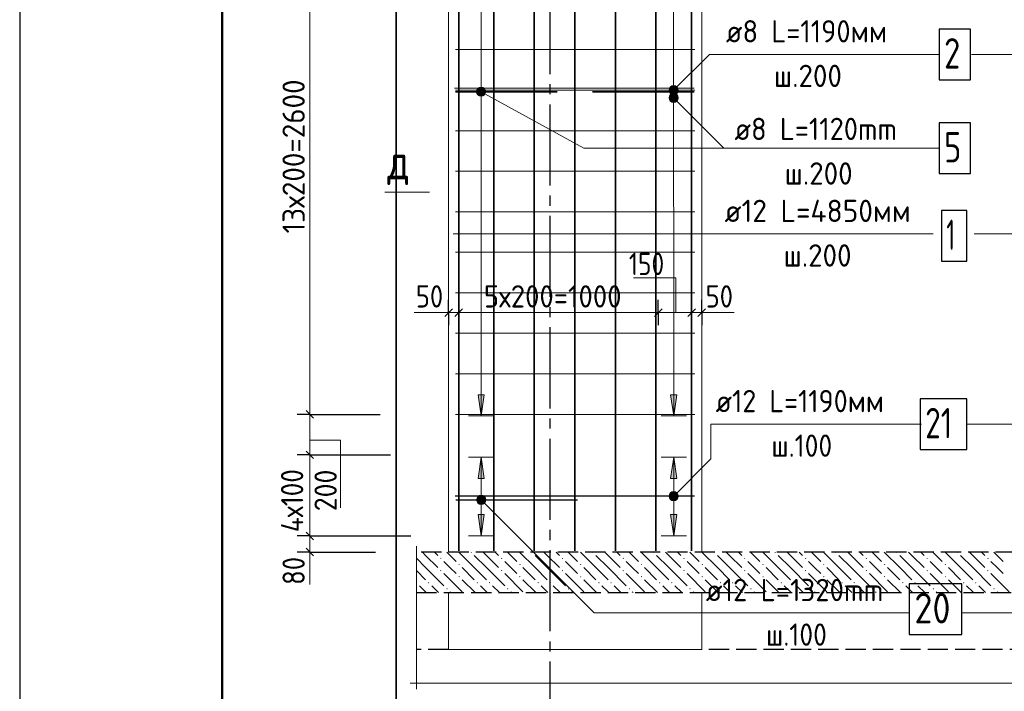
# Model space of a CAD drawing. Header units: millimetres. Extents: x 0 to 50400, y 0 to 35640.
# Tile 2 of 13: x 0 to 11663, y 18953 to 26908. Entities that reach past the tile are written whole.
import ezdxf

# ---------------------------------------------------------------- set-up
doc = ezdxf.new("R2010")
doc.units = ezdxf.units.MM
doc.linetypes.add('______2', pattern=[324, 240, -84])
doc.linetypes.add('______5', pattern=[1320, 960, -120, 120, -120])
for name, color, linetype, lineweight in [('Standard', 7, 'Continuous', 25), ('ЖБ Перекрытие верхний уровень', 7, 'Continuous', 35), ('ЖБ Пилон', 7, 'Continuous', 35), ('Общий02', 7, 'Continuous', 18), ('Позиционная метка линия выноска', 7, 'Continuous', 13), ('Сечения символ', 7, 'Continuous', 25)]:
    doc.layers.add(name, color=color, linetype=linetype, lineweight=lineweight)
for name, color, linetype, true_color in [('Оси', 7, '______5', 0x656565), ('Стена ДОП П-обр. неравн', 7, 'Continuous', 0xa0a0a0), ('Стена фоновая арматура У1', 7, '______2', 0xa0a0a0), ('Стена фоновая арматура Х1', 7, '______2', 0xa0a0a0), ('Стена Хомут', 7, '______2', 0xa0a0a0)]:
    doc.layers.add(name, color=color, linetype=linetype, true_color=true_color)
doc.layers.add('Размерная выноска', color=7, linetype='Continuous')
doc.styles.add('ISOCPEUR', font='txt')

msp = doc.modelspace()

# ---------------------------------------------------------------- hatches: boundary and pattern name
at = {"layer": 'ЖБ Перекрытие верхний уровень', "linetype": 'Continuous', "lineweight": 18, "transparency": 33554687}
for points in [[(4982, 20527), (4989, 20535), (4997, 20527), (4989, 20519)], [(5342, 20599), (5345, 20602), (5354, 20602), (5357, 20599), (5349, 20591)], [(5702, 20527), (5709, 20535), (5717, 20527), (5709, 20519)], [(6062, 20599), (6065, 20602), (6074, 20602), (6077, 20599), (6069, 20591)], [(6422, 20527), (6429, 20535), (6437, 20527), (6429, 20519)], [(6782, 20599), (6785, 20602), (6794, 20602), (6797, 20599), (6789, 20591)], [(7142, 20527), (7149, 20535), (7157, 20527), (7149, 20519)], [(7502, 20599), (7505, 20602), (7514, 20602), (7517, 20599), (7509, 20591)], [(7862, 20527), (7869, 20535), (7877, 20527), (7869, 20519)], [(8222, 20599), (8225, 20602), (8234, 20602), (8237, 20599), (8229, 20591)], [(8582, 20527), (8589, 20535), (8597, 20527), (8589, 20519)], [(8942, 20599), (8945, 20602), (8954, 20602), (8957, 20599), (8949, 20591)], [(9302, 20527), (9309, 20535), (9317, 20527), (9309, 20519)], [(9662, 20599), (9665, 20602), (9674, 20602), (9677, 20599), (9669, 20591)], [(10022, 20527), (10029, 20535), (10037, 20527), (10029, 20519)], [(10382, 20599), (10385, 20602), (10394, 20602), (10397, 20599), (10389, 20591)], [(10742, 20527), (10749, 20535), (10757, 20527), (10749, 20519)], [(11102, 20599), (11105, 20602), (11114, 20602), (11117, 20599), (11109, 20591)], [(11462, 20527), (11469, 20535), (11477, 20527), (11469, 20519)], [(5198, 20455), (5205, 20463), (5213, 20455), (5205, 20447)], [(5918, 20455), (5925, 20463), (5933, 20455), (5925, 20447)], [(6638, 20455), (6645, 20463), (6653, 20455), (6645, 20447)], [(7358, 20455), (7365, 20463), (7373, 20455), (7365, 20447)], [(8078, 20455), (8085, 20463), (8093, 20455), (8085, 20447)], [(8798, 20455), (8805, 20463), (8813, 20455), (8805, 20447)], [(9518, 20455), (9525, 20463), (9533, 20455), (9525, 20447)], [(10238, 20455), (10245, 20463), (10253, 20455), (10245, 20447)], [(10958, 20455), (10965, 20463), (10973, 20455), (10965, 20447)], [(4982, 20383), (4989, 20391), (4997, 20383), (4989, 20375)], [(5198, 20311), (5205, 20319), (5213, 20311), (5205, 20303)], [(5702, 20383), (5709, 20391), (5717, 20383), (5709, 20375)], [(5918, 20311), (5925, 20319), (5933, 20311), (5925, 20303)], [(6422, 20383), (6429, 20391), (6437, 20383), (6429, 20375)], [(6638, 20311), (6645, 20319), (6653, 20311), (6645, 20303)], [(7142, 20383), (7149, 20391), (7157, 20383), (7149, 20375)], [(7358, 20311), (7365, 20319), (7373, 20311), (7365, 20303)], [(7862, 20383), (7869, 20391), (7877, 20383), (7869, 20375)], [(8078, 20311), (8085, 20319), (8093, 20311), (8085, 20303)], [(8582, 20383), (8589, 20391), (8597, 20383), (8589, 20375)], [(8798, 20311), (8805, 20319), (8813, 20311), (8805, 20303)], [(9302, 20383), (9309, 20391), (9317, 20383), (9309, 20375)], [(9518, 20311), (9525, 20319), (9533, 20311), (9525, 20303)], [(10022, 20383), (10029, 20391), (10037, 20383), (10029, 20375)], [(10238, 20311), (10245, 20319), (10253, 20311), (10245, 20303)], [(10742, 20383), (10749, 20391), (10757, 20383), (10749, 20375)], [(10958, 20311), (10965, 20319), (10973, 20311), (10965, 20303)], [(11462, 20383), (11469, 20391), (11477, 20383), (11469, 20375)], [(4699, 20244), (4701, 20247), (4709, 20239), (4701, 20231), (4699, 20234)], [(4838, 20239), (4845, 20247), (4853, 20239), (4845, 20231)], [(5414, 20239), (5421, 20247), (5429, 20239), (5421, 20231)], [(5558, 20239), (5565, 20247), (5573, 20239), (5565, 20231)], [(6134, 20239), (6141, 20247), (6149, 20239), (6141, 20231)], [(6278, 20239), (6285, 20247), (6293, 20239), (6285, 20231)], [(6854, 20239), (6861, 20247), (6869, 20239), (6861, 20231)], [(6998, 20239), (7005, 20247), (7013, 20239), (7005, 20231)], [(7574, 20239), (7581, 20247), (7589, 20239), (7581, 20231)], [(7718, 20239), (7725, 20247), (7733, 20239), (7725, 20231)], [(8294, 20239), (8301, 20247), (8309, 20239), (8301, 20231)], [(8438, 20239), (8445, 20247), (8453, 20239), (8445, 20231)], [(9014, 20239), (9021, 20247), (9029, 20239), (9021, 20231)], [(9158, 20239), (9165, 20247), (9173, 20239), (9165, 20231)], [(9734, 20239), (9741, 20247), (9749, 20239), (9741, 20231)], [(9878, 20239), (9885, 20247), (9893, 20239), (9885, 20231)], [(10454, 20239), (10461, 20247), (10469, 20239), (10461, 20231)], [(10598, 20239), (10605, 20247), (10613, 20239), (10605, 20231)], [(11174, 20239), (11181, 20247), (11189, 20239), (11181, 20231)], [(11318, 20239), (11325, 20247), (11333, 20239), (11325, 20231)], [(5054, 20167), (5061, 20175), (5069, 20167), (5061, 20159)], [(5774, 20167), (5781, 20175), (5789, 20167), (5781, 20159)], [(6494, 20167), (6501, 20175), (6509, 20167), (6501, 20159)], [(7214, 20167), (7221, 20175), (7229, 20167), (7221, 20159)], [(7934, 20167), (7941, 20175), (7949, 20167), (7941, 20159)], [(8654, 20167), (8661, 20175), (8669, 20167), (8661, 20159)], [(9374, 20167), (9381, 20175), (9389, 20167), (9381, 20159)], [(10094, 20167), (10101, 20175), (10109, 20167), (10101, 20159)], [(10814, 20167), (10821, 20175), (10829, 20167), (10821, 20159)], [(11534, 20167), (11541, 20175), (11549, 20167), (11541, 20159)]]:
    msp.add_hatch(color=7, dxfattribs=at).paths.add_polyline_path(points, flags=16)
at = {"layer": 'Общий02', "linetype": 'Continuous', "lineweight": 13, "transparency": 33554687}
for points in [[(5431, 22467), (5467, 22215), (5503, 22467)], [(7711, 22467), (7747, 22215), (7783, 22467)], [(5431, 21046), (5467, 20794), (5503, 21046)], [(7711, 21046), (7747, 20794), (7783, 21046)]]:
    msp.add_hatch(color=7, dxfattribs=at).paths.add_polyline_path(points)
for points in [[(5431, 21473), (5467, 21725), (5503, 21473)], [(7711, 21473), (7747, 21725), (7783, 21473)]]:
    msp.add_hatch(color=7, dxfattribs=at).paths.add_polyline_path(points, flags=16)
at = {"layer": 'Позиционная метка линия выноска', "linetype": 'Continuous', "lineweight": 13, "transparency": 33554687}
for points in [[(5412, 26053), (5438, 26101), (5419, 26081)], [(5438, 26101), (5412, 26053), (5420, 26027)], [(5438, 26101), (5420, 26027), (5465, 26108)], [(5465, 26108), (5420, 26027), (5440, 26007)], [(5465, 26108), (5440, 26007), (5492, 26102)], [(5492, 26102), (5440, 26007), (5467, 26001)], [(5492, 26102), (5467, 26001), (5512, 26082)], [(5512, 26082), (5467, 26001), (5494, 26009)], [(5512, 26082), (5494, 26009), (5520, 26056)], [(5520, 26056), (5494, 26009), (5513, 26029)], [(7694, 26088), (7784, 26036), (7708, 26112)], [(7694, 26060), (7760, 26022), (7694, 26088)], [(7694, 26088), (7760, 26022), (7784, 26036)], [(7732, 26022), (7694, 26060), (7708, 26036)], [(7694, 26060), (7732, 26022), (7760, 26022)], [(7694, 25996), (7732, 26035), (7708, 26021)], [(7732, 26035), (7694, 25996), (7694, 25969)], [(7732, 26035), (7694, 25969), (7760, 26035)], [(7760, 26035), (7694, 25969), (7708, 25944)], [(7708, 26112), (7798, 26060), (7732, 26126)], [(7708, 26112), (7784, 26036), (7798, 26060)], [(7760, 26035), (7708, 25944), (7784, 26021)], [(7784, 26021), (7708, 25944), (7732, 25931)], [(7732, 26126), (7798, 26060), (7798, 26088)], [(7732, 26126), (7798, 26088), (7760, 26126)], [(7784, 26021), (7732, 25931), (7798, 25996)], [(7760, 26126), (7798, 26088), (7784, 26112)], [(7798, 25996), (7732, 25931), (7760, 25931)], [(7798, 25996), (7760, 25931), (7798, 25969)], [(7798, 25969), (7760, 25931), (7784, 25944)], [(5415, 21235), (5453, 21273), (5428, 21259)], [(5453, 21273), (5415, 21235), (5415, 21207)], [(5453, 21273), (5415, 21207), (5480, 21273)], [(5480, 21273), (5415, 21207), (5428, 21183)], [(5480, 21273), (5428, 21183), (5505, 21259)], [(5505, 21259), (5428, 21183), (5453, 21169)], [(5505, 21259), (5453, 21169), (5519, 21235)], [(5519, 21235), (5453, 21169), (5480, 21169)], [(5519, 21235), (5480, 21169), (5519, 21207)], [(7695, 21279), (7785, 21227), (7708, 21304)], [(7695, 21252), (7760, 21213), (7695, 21279)], [(7695, 21279), (7760, 21213), (7785, 21227)], [(7733, 21213), (7695, 21252), (7708, 21227)], [(7695, 21252), (7733, 21213), (7760, 21213)], [(7708, 21304), (7799, 21252), (7733, 21317)], [(7708, 21304), (7785, 21227), (7799, 21252)], [(7733, 21317), (7799, 21252), (7799, 21279)], [(7733, 21317), (7799, 21279), (7760, 21317)], [(7760, 21317), (7799, 21279), (7785, 21304)], [(5519, 21207), (5480, 21169), (5505, 21183)]]:
    msp.add_hatch(color=7, dxfattribs=at).paths.add_polyline_path(points)

# ---------------------------------------------------------------- linework, layer by layer
at = {"layer": 'Standard', "color": 7, "linetype": 'Continuous', "lineweight": 25, "transparency": 33554687}
for p, q in [((2400, 35040), (2400, 1270)), ((5035, 23394), (5125, 23484)), ((5155, 23394), (5245, 23484)), ((7519, 23394), (7609, 23484)), ((7915, 23394), (8005, 23484)), ((8035, 23394), (8125, 23484)), ((3392, 22279), (3482, 22189)), ((3392, 21799), (3482, 21709)), ((3392, 20839), (3482, 20749)), ((3392, 20647), (3482, 20557))]:
    msp.add_line(p, q, dxfattribs=at)
at = {"layer": 'Standard', "color": 7, "linetype": 'Continuous', "lineweight": 13, "transparency": 33554687}
for p, q in [((3437, 28474), (3437, 22234)), ((5080, 23439), (4990, 23439)), ((5080, 23439), (5200, 23439)), ((5200, 23439), (7564, 23439)), ((7564, 23439), (7960, 23439)), ((7960, 23439), (8080, 23439)), ((8080, 23439), (8170, 23439)), ((3437, 22234), (3437, 21754)), ((3437, 21754), (3437, 20794)), ((3437, 20794), (3437, 20602)), ((3437, 20602), (3437, 20512))]:
    msp.add_line(p, q, dxfattribs=at)
at = {"layer": 'Standard', "color": 7, "linetype": 'Continuous', "lineweight": -3, "transparency": 33554687}
for p, q in [((5080, 23439), (5080, 23589)), ((5200, 23439), (5200, 23589)), ((7564, 23439), (7564, 23589)), ((7960, 23439), (7960, 23589)), ((8080, 23439), (8080, 23589)), ((5080, 23439), (5080, 23289)), ((5200, 23439), (5200, 23289)), ((7564, 23439), (7564, 23289)), ((7960, 23439), (7960, 23289)), ((8080, 23439), (8080, 23289)), ((3437, 22234), (3287, 22234)), ((3437, 22234), (3587, 22234)), ((3437, 21754), (3287, 21754)), ((3437, 21754), (3587, 21754)), ((3437, 20794), (3287, 20794)), ((3437, 20794), (3587, 20794)), ((3437, 20794), (4632, 20794)), ((3437, 20602), (3287, 20602)), ((3437, 20602), (3587, 20602)), ((3437, 20602), (4215, 20602))]:
    msp.add_line(p, q, dxfattribs=at)
at = {"layer": 'Standard', "color": 7, "linetype": 'Continuous', "lineweight": 25, "transparency": 33554687}
msp.add_lwpolyline([(0, 0), (50400, 0), (50400, 35640), (0, 35640), (0, 0)], close=True, dxfattribs=at)
at = {"layer": 'Standard', "color": 7, "linetype": 'Continuous', "lineweight": 13, "transparency": 33554687}
msp.add_lwpolyline([(50400, 35640), (0, 35640), (0, 0), (50400, 0), (50400, 35640)], dxfattribs=at)
at = {"layer": 'Standard', "color": 7, "linetype": 'Continuous', "lineweight": 50, "transparency": 33554687}
msp.add_lwpolyline([(2400, 35040), (49800, 35040), (49800, 600), (2400, 600), (2400, 35040)], close=True, dxfattribs=at)
at = {"layer": 'Standard', "color": 254, "linetype": 'Continuous', "lineweight": 35, "true_color": 0xc4c4ff, "transparency": 33554687}
msp.add_lwpolyline([(4459, 18810), (29990, 18810), (29990, 31425), (4459, 31425), (4459, 18810)], dxfattribs=at)
at = {"layer": 'Standard', "color": 7, "linetype": 'Continuous', "lineweight": -3, "transparency": 33554687}
for points in [[(3437, 22234), (3747, 22234), (3747, 22234), (4272, 22234)], [(3437, 21754), (3766, 21754), (3766, 21754), (4392, 21754)]]:
    msp.add_lwpolyline(points, dxfattribs=at)
at = {"layer": 'ЖБ Перекрытие верхний уровень', "color": 7, "linetype": '______2', "lineweight": 25, "transparency": 33554687}
for p, q in [((28000, 20602), (4699, 20602)), ((4699, 20122), (28000, 20122))]:
    msp.add_line(p, q, dxfattribs=at)
at = {"layer": 'ЖБ Перекрытие верхний уровень', "color": 9, "linetype": 'Continuous', "lineweight": 18, "true_color": 0xc7c7c7, "transparency": 33554687}
for p, q in [((4699, 20530), (4809, 20419)), ((4809, 20563), (4770, 20602)), ((4809, 20563), (4953, 20419)), ((4914, 20602), (4953, 20563)), ((5058, 20602), (5169, 20491)), ((5385, 20419), (5202, 20602)), ((5385, 20563), (5529, 20419)), ((5529, 20563), (5490, 20602)), ((5529, 20563), (5673, 20419)), ((5634, 20602), (5673, 20563)), ((5778, 20602), (5889, 20491)), ((6105, 20419), (5922, 20602)), ((6105, 20563), (6249, 20419)), ((6249, 20563), (6210, 20602)), ((6249, 20563), (6393, 20419)), ((6354, 20602), (6393, 20563)), ((6498, 20602), (6609, 20491)), ((6825, 20419), (6642, 20602)), ((6825, 20563), (6969, 20419)), ((6969, 20563), (6930, 20602)), ((6969, 20563), (7113, 20419)), ((7074, 20602), (7113, 20563)), ((7218, 20602), (7329, 20491)), ((7545, 20419), (7362, 20602)), ((7545, 20563), (7689, 20419)), ((7689, 20563), (7650, 20602)), ((7689, 20563), (7833, 20419)), ((7794, 20602), (7833, 20563)), ((7938, 20602), (8049, 20491)), ((8265, 20419), (8082, 20602)), ((8265, 20563), (8409, 20419)), ((8409, 20563), (8370, 20602)), ((8409, 20563), (8553, 20419)), ((8514, 20602), (8553, 20563)), ((8658, 20602), (8769, 20491)), ((8985, 20419), (8802, 20602)), ((8985, 20563), (9129, 20419)), ((9129, 20563), (9090, 20602)), ((9129, 20563), (9273, 20419)), ((9234, 20602), (9273, 20563)), ((9378, 20602), (9489, 20491)), ((9705, 20419), (9522, 20602)), ((9705, 20563), (9849, 20419)), ((9849, 20563), (9810, 20602)), ((9849, 20563), (9993, 20419)), ((9954, 20602), (9993, 20563)), ((10098, 20602), (10209, 20491)), ((10425, 20419), (10242, 20602)), ((10425, 20563), (10569, 20419)), ((10569, 20563), (10530, 20602)), ((10569, 20563), (10713, 20419)), ((10674, 20602), (10713, 20563)), ((10818, 20602), (10929, 20491)), ((11145, 20419), (10962, 20602)), ((11145, 20563), (11289, 20419)), ((11289, 20563), (11250, 20602)), ((11289, 20563), (11433, 20419)), ((11394, 20602), (11433, 20563)), ((11538, 20602), (11649, 20491)), ((4809, 20419), (5025, 20203)), ((5097, 20419), (5025, 20491)), ((5169, 20347), (5097, 20419)), ((5241, 20419), (5385, 20275)), ((5385, 20419), (5529, 20275)), ((5529, 20419), (5745, 20203)), ((5817, 20419), (5745, 20491)), ((5889, 20347), (5817, 20419)), ((5961, 20419), (6105, 20275)), ((6105, 20419), (6249, 20275)), ((6249, 20419), (6465, 20203)), ((6537, 20419), (6465, 20491)), ((6609, 20347), (6537, 20419)), ((6681, 20419), (6825, 20275)), ((6825, 20419), (6969, 20275)), ((6969, 20419), (7185, 20203)), ((7257, 20419), (7185, 20491)), ((7329, 20347), (7257, 20419)), ((7401, 20419), (7545, 20275)), ((7545, 20419), (7689, 20275)), ((7689, 20419), (7905, 20203)), ((7977, 20419), (7905, 20491)), ((8049, 20347), (7977, 20419)), ((8121, 20419), (8265, 20275)), ((8265, 20419), (8409, 20275)), ((8409, 20419), (8625, 20203)), ((8697, 20419), (8625, 20491)), ((8769, 20347), (8697, 20419)), ((8841, 20419), (8985, 20275)), ((8985, 20419), (9129, 20275)), ((9129, 20419), (9345, 20203)), ((9417, 20419), (9345, 20491)), ((9489, 20347), (9417, 20419)), ((9561, 20419), (9705, 20275)), ((9705, 20419), (9849, 20275)), ((9849, 20419), (10065, 20203)), ((10137, 20419), (10065, 20491)), ((10209, 20347), (10137, 20419)), ((10281, 20419), (10425, 20275)), ((10425, 20419), (10569, 20275)), ((10569, 20419), (10785, 20203)), ((10857, 20419), (10785, 20491)), ((10929, 20347), (10857, 20419)), ((11001, 20419), (11145, 20275)), ((11145, 20419), (11289, 20275)), ((11289, 20419), (11505, 20203)), ((11577, 20419), (11505, 20491)), ((11649, 20347), (11577, 20419)), ((4699, 20386), (4809, 20275)), ((5025, 20347), (5241, 20131)), ((5745, 20347), (5961, 20131)), ((6465, 20347), (6681, 20131)), ((7185, 20347), (7401, 20131)), ((7905, 20347), (8121, 20131)), ((8625, 20347), (8841, 20131)), ((9345, 20347), (9561, 20131)), ((10065, 20347), (10281, 20131)), ((10785, 20347), (11001, 20131)), ((11505, 20347), (11721, 20131)), ((4809, 20131), (4737, 20203)), ((4881, 20203), (4962, 20122)), ((5241, 20275), (5394, 20122)), ((5529, 20131), (5457, 20203)), ((5601, 20203), (5682, 20122)), ((5961, 20275), (6114, 20122)), ((6249, 20131), (6177, 20203)), ((6321, 20203), (6402, 20122)), ((6681, 20275), (6834, 20122)), ((6969, 20131), (6897, 20203)), ((7041, 20203), (7122, 20122)), ((7401, 20275), (7554, 20122)), ((7689, 20131), (7617, 20203)), ((7761, 20203), (7842, 20122)), ((8121, 20275), (8274, 20122)), ((8409, 20131), (8337, 20203)), ((8481, 20203), (8562, 20122)), ((8841, 20275), (8994, 20122)), ((9129, 20131), (9057, 20203)), ((9201, 20203), (9282, 20122)), ((9561, 20275), (9714, 20122)), ((9849, 20131), (9777, 20203)), ((9921, 20203), (10002, 20122)), ((10281, 20275), (10434, 20122)), ((10569, 20131), (10497, 20203)), ((10641, 20203), (10722, 20122)), ((11001, 20275), (11154, 20122)), ((11289, 20131), (11217, 20203)), ((11361, 20203), (11442, 20122)), ((4818, 20122), (4809, 20131)), ((5097, 20131), (5106, 20122)), ((5538, 20122), (5529, 20131)), ((5817, 20131), (5826, 20122)), ((6258, 20122), (6249, 20131)), ((6537, 20131), (6546, 20122)), ((6978, 20122), (6969, 20131)), ((7257, 20131), (7266, 20122)), ((7698, 20122), (7689, 20131)), ((7977, 20131), (7986, 20122)), ((8418, 20122), (8409, 20131)), ((8697, 20131), (8706, 20122)), ((9138, 20122), (9129, 20131)), ((9417, 20131), (9426, 20122)), ((9858, 20122), (9849, 20131)), ((10137, 20131), (10146, 20122)), ((10578, 20122), (10569, 20131)), ((10857, 20131), (10866, 20122)), ((11298, 20122), (11289, 20131)), ((11577, 20131), (11586, 20122))]:
    msp.add_line(p, q, dxfattribs=at)
at = {"layer": 'ЖБ Перекрытие верхний уровень', "color": 253, "linetype": '______2', "lineweight": -3, "true_color": 0xababab, "transparency": 33554687}
for p, q in [((5080, 19450), (4699, 19450)), ((13912, 19450), (8080, 19450))]:
    msp.add_line(p, q, dxfattribs=at)
at = {"layer": 'ЖБ Пилон', "color": 7, "linetype": 'Continuous', "lineweight": 18, "transparency": 33554687}
for p, q in [((5080, 20602), (5080, 30202)), ((8080, 20602), (8080, 30202)), ((5080, 19450), (5080, 20122)), ((8080, 19450), (8080, 20122)), ((5080, 19450), (8080, 19450))]:
    msp.add_line(p, q, dxfattribs=at)
at = {"layer": 'Общий02', "color": 251, "linetype": 'Continuous', "lineweight": 13, "true_color": 0x494949, "transparency": 33554687}
for p, q in [((5465, 28455), (5467, 22215)), ((7745, 28455), (7747, 22215)), ((5503, 22467), (5431, 22467)), ((5431, 22467), (5467, 22215)), ((5467, 22467), (5467, 22485)), ((5467, 22215), (5503, 22467)), ((7783, 22467), (7711, 22467)), ((7711, 22467), (7747, 22215)), ((7747, 22467), (7747, 22485)), ((7747, 22215), (7783, 22467)), ((5617, 22215), (5317, 22215)), ((5467, 22215), (5467, 22215)), ((5467, 22215), (5467, 22215)), ((5467, 22215), (5467, 22215)), ((7897, 22215), (7597, 22215)), ((7747, 22215), (7747, 22215)), ((7747, 22215), (7747, 22215)), ((7747, 22215), (7747, 22215)), ((5617, 21725), (5317, 21725)), ((5431, 21473), (5467, 21725)), ((5467, 21725), (5467, 20794)), ((5467, 21725), (5467, 21725)), ((5467, 21725), (5467, 21725)), ((5467, 21725), (5467, 21725)), ((5467, 21725), (5503, 21473)), ((7897, 21725), (7597, 21725)), ((7711, 21473), (7747, 21725)), ((7747, 21725), (7747, 20794)), ((7747, 21725), (7747, 21725)), ((7747, 21725), (7747, 21725)), ((7747, 21725), (7747, 21725)), ((7747, 21725), (7783, 21473)), ((5503, 21473), (5431, 21473)), ((5467, 21473), (5467, 21455)), ((7783, 21473), (7711, 21473)), ((7747, 21473), (7747, 21455)), ((5503, 21046), (5431, 21046)), ((5431, 21046), (5467, 20794)), ((5467, 21046), (5467, 21064)), ((5467, 20794), (5503, 21046)), ((7783, 21046), (7711, 21046)), ((7711, 21046), (7747, 20794)), ((7747, 21046), (7747, 21064)), ((7747, 20794), (7783, 21046)), ((5617, 20794), (5317, 20794)), ((5467, 20794), (5467, 20794)), ((5467, 20794), (5467, 20794)), ((5467, 20794), (5467, 20794)), ((7897, 20794), (7597, 20794)), ((7747, 20794), (7747, 20794)), ((7747, 20794), (7747, 20794)), ((7747, 20794), (7747, 20794))]:
    msp.add_line(p, q, dxfattribs=at)
at = {"layer": 'Оси', "color": 8, "linetype": '______5', "lineweight": -3, "transparency": 33554687}
msp.add_line((6280, 31185), (6280, 17520), dxfattribs=at)
at = {"layer": 'Позиционная метка линия выноска', "color": 7, "linetype": 'Continuous', "lineweight": 13, "transparency": 33554687}
for p, q in [((5419, 26081), (5419, 26081)), ((5492, 26102), (5492, 26102)), ((5513, 26029), (5513, 26029)), ((7708, 26112), (7708, 26112)), ((7708, 26036), (7708, 26036)), ((7708, 26021), (7708, 26021)), ((7784, 26112), (7784, 26112)), ((7784, 26036), (7784, 26036)), ((7784, 26021), (7784, 26021)), ((5440, 26007), (5440, 26007)), ((7708, 25944), (7708, 25944)), ((7746, 25983), (8343, 25386)), ((7784, 25944), (7784, 25944)), ((4326, 24867), (4854, 24867)), ((11305, 24372), (27961, 24372)), ((5428, 21259), (5428, 21259)), ((5505, 21259), (5505, 21259)), ((7708, 21304), (7708, 21304)), ((7785, 21304), (7785, 21304)), ((5428, 21183), (5428, 21183)), ((5505, 21183), (5505, 21183)), ((7708, 21227), (7708, 21227)), ((7785, 21227), (7785, 21227))]:
    msp.add_line(p, q, dxfattribs=at)
for points in [[(7746, 26074), (8170, 26498), (10890, 26498)], [(14303, 26093), (13650, 26498), (11274, 26498)], [(5466, 26055), (6682, 25386), (10890, 25386)], [(5134, 24372), (9286, 24372), (10822, 24372)], [(7747, 21265), (8188, 21707), (8188, 22118), (10684, 22118)], [(16579, 21265), (15726, 22118), (11218, 22118)], [(14299, 21245), (12934, 19881), (11162, 19881)], [(5467, 21221), (6807, 19881), (10538, 19881)]]:
    msp.add_lwpolyline(points, dxfattribs=at)
for centre in [(7746, 26074), (5466, 26055), (7746, 25983), (5467, 21221), (7747, 21265)]:
    msp.add_circle(centre, 54, dxfattribs=at)
at = {"layer": 'Размерная выноска', "color": 7, "linetype": 'Continuous', "lineweight": 13, "transparency": 33554687}
for p, q in [((7270, 23850), (7774, 23850)), ((7774, 23850), (7774, 23439)), ((5080, 23439), (4672, 23439)), ((8080, 23439), (8464, 23439)), ((3437, 21927), (3799, 21927)), ((3799, 21927), (3799, 21126)), ((4699, 20050), (4699, 20674)), ((3437, 20602), (3437, 20218)), ((4699, 18978), (4699, 20194)), ((28072, 19050), (4627, 19050))]:
    msp.add_line(p, q, dxfattribs=at)
at = {"layer": 'Стена ДОП П-обр. неравн', "color": 7, "linetype": 'Continuous', "lineweight": 35, "transparency": 33554687}
for p, q in [((5162, 26055), (6366, 26055)), ((7989, 26055), (6785, 26055))]:
    msp.add_line(p, q, dxfattribs=at)
at = {"layer": 'Стена ДОП П-обр. неравн', "color": 7, "linetype": 'Continuous', "lineweight": 25, "transparency": 33554687}
msp.add_lwpolyline([(10890, 25086), (11262, 25086), (11262, 25686), (10890, 25686), (10890, 25086)], dxfattribs=at)
at = {"layer": 'Стена фоновая арматура У1', "color": 7, "linetype": 'Continuous', "lineweight": 18, "transparency": 33554687}
for p, q in [((5162, 26554), (7999, 26554)), ((5152, 26098), (7989, 26098)), ((5152, 26098), (7989, 26098)), ((5162, 26074), (7999, 26074)), ((5162, 25594), (7999, 25594)), ((5162, 25114), (7999, 25114)), ((5162, 24634), (7999, 24634)), ((5162, 24154), (7999, 24154)), ((5162, 23674), (7999, 23674)), ((5162, 23194), (7999, 23194)), ((5162, 22714), (7999, 22714)), ((5162, 22234), (7999, 22234))]:
    msp.add_line(p, q, dxfattribs=at)
at = {"layer": 'Стена фоновая арматура У1', "color": 7, "linetype": 'Continuous', "lineweight": 25, "transparency": 33554687}
msp.add_lwpolyline([(10890, 26198), (11262, 26198), (11262, 26798), (10890, 26798), (10890, 26198)], dxfattribs=at)
at = {"layer": 'Стена фоновая арматура Х1', "color": 7, "linetype": 'Continuous', "lineweight": 35, "transparency": 33554687}
for p, q in [((5200, 20616), (5200, 30516)), ((5200, 20616), (5200, 30468)), ((5616, 20616), (5616, 30516)), ((5616, 20616), (5616, 30468)), ((6096, 20616), (6096, 30516)), ((6096, 20616), (6096, 30468)), ((6576, 20616), (6576, 30516)), ((6576, 20616), (6576, 30468)), ((7056, 20616), (7056, 30516)), ((7056, 20616), (7056, 30468)), ((7536, 20616), (7536, 30516)), ((7536, 20616), (7536, 30468)), ((7960, 20616), (7960, 30516)), ((7960, 20616), (7960, 30468))]:
    msp.add_line(p, q, dxfattribs=at)
at = {"layer": 'Стена фоновая арматура Х1', "color": 7, "linetype": 'Continuous', "lineweight": 25, "transparency": 33554687}
msp.add_lwpolyline([(10918, 24049), (11218, 24049), (11218, 24649), (10918, 24649), (10918, 24049)], dxfattribs=at)
at = {"layer": 'Стена Хомут', "color": 7, "linetype": 'Continuous', "lineweight": 25, "transparency": 33554687}
for p, q in [((7994, 21265), (5160, 21265)), ((5167, 21221), (6609, 21221))]:
    msp.add_line(p, q, dxfattribs=at)
for points in [[(10666, 21818), (11218, 21818), (11218, 22418), (10666, 22418), (10666, 21818)], [(10538, 19626), (11162, 19626), (11162, 20226), (10538, 20226), (10538, 19626)]]:
    msp.add_lwpolyline(points, dxfattribs=at)

# ---------------------------------------------------------------- texts
at = {"layer": 'Standard', "color": 7, "linetype": 'Continuous', "lineweight": 25, "transparency": 33554687, "char_height": 264, "attachment_point": 7, "rotation": 90, "style": 'ISOCPEUR'}
for s, insert, width in [('\\W0.95;13х200=2600', (3377, 24377), 2103.76), ('\\W0.89;4х100', (3359, 20838), 1015.08), ('\\W0.91;200', (3756, 21086), 674.38), ('\\W0.87;80', (3377, 20214), 484.72)]:
    msp.add_mtext(s, dxfattribs=dict(at, insert=insert, width=width))
at = {"layer": 'Standard', "color": 7, "linetype": 'Continuous', "lineweight": 25, "transparency": 33554687, "char_height": 264, "attachment_point": 7, "style": 'ISOCPEUR'}
for s, insert, width in [('\\W0.83;150', (7215, 23884), 610.29), ('\\W0.87;50', (4692, 23499), 484.71), ('\\W0.94;5х200=1000', (5498, 23499), 1918.46), ('\\W0.87;50', (8125, 23499), 484.71)]:
    msp.add_mtext(s, dxfattribs=dict(at, insert=insert, width=width))
at = {"layer": 'Сечения символ', "color": 7, "linetype": 'Continuous', "lineweight": 35, "transparency": 33554687, "insert": (4355, 24949), "char_height": 420, "width": 456.96, "attachment_point": 7, "style": 'ISOCPEUR'}
msp.add_mtext('\\W0.78;д', dxfattribs=at)
at = {"layer": 'Стена ДОП П-обр. неравн', "color": 7, "linetype": 'Continuous', "lineweight": 13, "transparency": 33554687, "attachment_point": 7, "style": 'ISOCPEUR'}
for s, insert, char_height, width in [('\\W0.93;ø8 L=1120mm ', (8467, 25483), 264, 2339.98), ('\\W0.78;5', (10950, 25218), 360, 391.69), ('\\W0.95;ш.200 ', (9061, 24955), 264, 1154.56)]:
    msp.add_mtext(s, dxfattribs=dict(at, insert=insert, char_height=char_height, width=width))
at = {"layer": 'Стена фоновая арматура У1', "color": 7, "linetype": 'Continuous', "lineweight": 13, "transparency": 33554687, "attachment_point": 7, "style": 'ISOCPEUR'}
for s, insert, char_height, width in [('\\W0.93;ø8 L=1190мм ', (8366, 26639), 264, 2286.87), ('\\W0.78;2', (10950, 26330), 360, 391.69), ('\\W0.95;ш.200 ', (8934, 26111), 264, 1154.56)]:
    msp.add_mtext(s, dxfattribs=dict(at, insert=insert, char_height=char_height, width=width))
at = {"layer": 'Стена фоновая арматура Х1', "color": 7, "linetype": 'Continuous', "lineweight": 13, "transparency": 33554687, "attachment_point": 7, "style": 'ISOCPEUR'}
for s, insert, char_height, width in [('\\W0.96;ø12 L=4850мм ', (8349, 24512), 264, 2554.12), ('\\W0.56;1', (10978, 24181), 360, 279.99), ('\\W0.95;ш.200 ', (9048, 23984), 264, 1154.56)]:
    msp.add_mtext(s, dxfattribs=dict(at, insert=insert, char_height=char_height, width=width))
at = {"layer": 'Стена Хомут', "color": 7, "linetype": 'Continuous', "lineweight": 13, "transparency": 33554687, "attachment_point": 7, "style": 'ISOCPEUR'}
for s, insert, char_height, width in [('\\W0.92;ø12 L=1190мм ', (8244, 22259), 264, 2416.76), ('\\W0.75;21', (10726, 21950), 360, 566.73), ('\\W0.90;ш.100 ', (8904, 21731), 264, 1095.47), ('\\W0.94;ø12 L=1320mm ', (8128, 20021), 264, 2525.26), ('\\W0.87;20', (10598, 19758), 360, 660.97), ('\\W0.90;ш.100 ', (8841, 19493), 264, 1095.47)]:
    msp.add_mtext(s, dxfattribs=dict(at, insert=insert, char_height=char_height, width=width))

doc.saveas('drawing.dxf')
